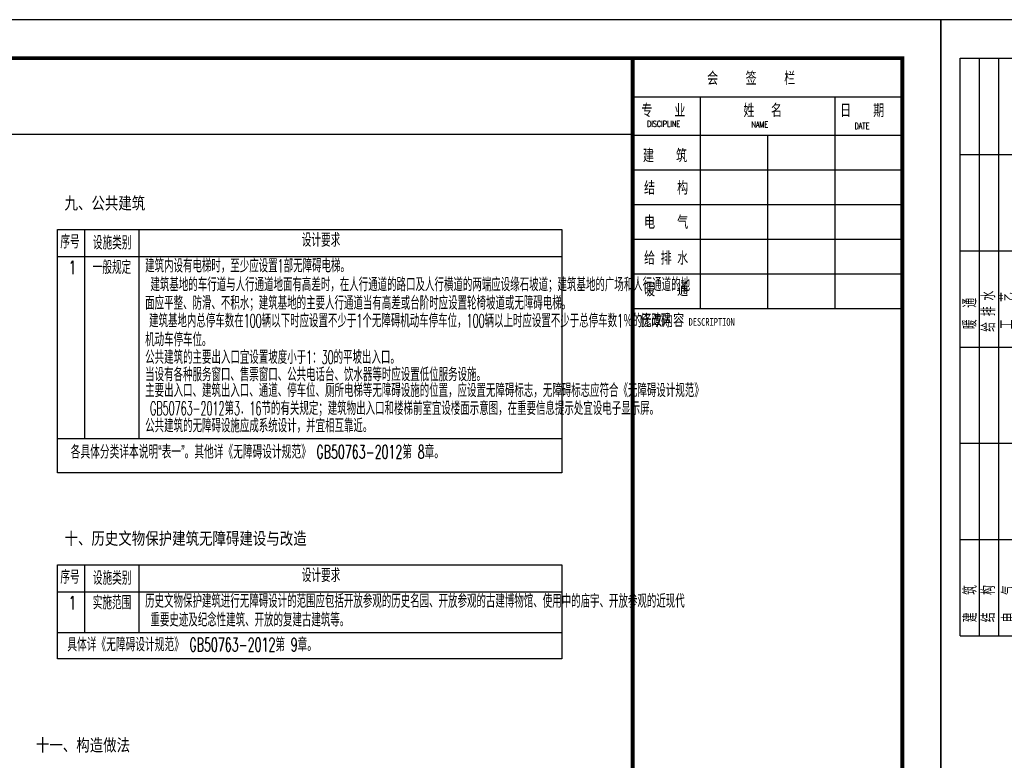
# Model space of a CAD drawing. Extents: x 1779708 to 7299578, y -1121471 to 88434.
# Tile 30 of 100: x 3952914 to 3978469, y -1044623 to -1025392. Entities that reach past the tile are written whole.
import ezdxf

# ---------------------------------------------------------------- set-up
doc = ezdxf.new("R2010")
doc.units = 0
doc.header["$LTSCALE"] = 1000
doc.header["$MEASUREMENT"] = 0
doc.layers.get('0').update_dxf_attribs({"linetype": 'CONTINUOUS'})
for name, color, linetype in [('0_sp_施工图设计说明', 7, 'CONTINUOUS'), ('PUB_TEXT', 7, 'CONTINUOUS'), ('PUB_TITLE', 4, 'CONTINUOUS'), ('可见线', 6, 'CONTINUOUS'), ('通-图框－文字', 4, 'CONTINUOUS')]:
    doc.layers.add(name, color=color, linetype=linetype)
doc.styles.add('-宋体', font='simhei.ttf', dxfattribs={"width": 0.7})
doc.styles.add('dim_font', font='SIMPLEX.shx', dxfattribs={"width": 0.8})
doc.styles.add('HZTXT', font='simplex.shx', dxfattribs={"width": 0.7, "bigfont": 'HZTXT.shx'})
doc.styles.get("Standard").update_dxf_attribs({"font": 'GBENOR', "bigfont": 'GBCBIG'})
doc.styles.add('仿宋', font='txt', dxfattribs={"width": 0.7})
doc.styles.add('宋体', font='txt', dxfattribs={"width": 0.8})

# ---------------------------------------------------------------- blocks, each defined once
blk = doc.blocks.new('$titleblk$00000095')
for p, q in [((-150, 20), (-150, 0)), ((-150, 20), (0, 20)), ((-125, 20), (-125, 0)), ((-100, 20), (-100, 0)), ((-75, 20), (-75, 0)), ((-75, 20), (-75, 0)), ((-50, 20), (-50, 0)), ((-25, 20), (-25, 0)), ((0, 20), (0, 0)), ((-150, 15), (-75, 15)), ((-75, 15), (0, 15)), ((-150, 10), (-75, 10)), ((-75, 10), (0, 10)), ((-150, 5), (-75, 5)), ((-75, 5), (0, 5))]:
    blk.add_line(p, q)
at = {"width": 0.8}
for s, p in [('建   筑', (-146.45, 15.65)), ('暖  通', (-70.35, 15.73)), ('结   构', (-146.45, 10.91)), ('给 排 水', (-71.03, 10.9)), ('电   气', (-146.45, 5.65)), ('工   艺', (-70.35, 6.13)), ('自   控', (-70.35, 1.24)), ('通   讯', (-146.45, 0.88))]:
    blk.add_text(s, height=3.509, dxfattribs=at).set_placement(p)
blk = doc.blocks.new('A$C3D8761CE')
at = {"layer": 'PUB_TITLE'}
for p, q in [((76100, 57400), (83100, 57400)), ((77850, 57400), (77850, 51900)), ((81350, 57400), (81350, 51900)), ((76100, 56400), (83100, 56400)), ((79600, 56400), (79600, 51900)), ((76100, 55500), (83100, 55500)), ((76100, 54600), (83100, 54600)), ((76100, 53700), (83100, 53700)), ((76100, 52800), (83100, 52800)), ((76100, 51900), (83100, 51900))]:
    blk.add_line(p, q, dxfattribs=at)
blk.add_lwpolyline([(0, 0), (84100, 0), (84100, 59400), (0, 59400)], close=True, dxfattribs=at)
at = {"layer": 'PUB_TITLE', "const_width": 100}
blk.add_lwpolyline([(2500, 1000), (83100, 1000), (83100, 58400), (2500, 58400)], close=True, dxfattribs=at)
blk.add_lwpolyline([(76100, 58400), (76100, 1000)], dxfattribs=at)
at = {"layer": 'PUB_TITLE', "xscale": 99.99999962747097, "yscale": 100.0000007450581, "zscale": 99.99999962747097, "rotation": 90}
blk.add_blockref('$titleblk$00000095', (2500, 58400), dxfattribs=at)
at = {"layer": '通-图框－文字'}
for s, height, style, width, p in [('会     签     栏', 300, '仿宋', 0.7, (78032, 57738)), ('专    业', 300, '仿宋', 0.7, (76326, 56902)), ('姓   名   ', 300, '仿宋', 0.7, (78975, 56902)), ('日    期', 300, '仿宋', 0.7, (81484, 56902)), ('建    筑', 300, '仿宋', 0.7, (76367, 55729)), ('结    构', 300, '仿宋', 0.7, (76396, 54891)), ('电    气', 300, '仿宋', 0.7, (76396, 53999)), ('给 排 水', 300, '仿宋', 0.7, (76396, 53070)), ('暖    通', 300, '仿宋', 0.7, (76396, 52250)), ('修改内容', 300, '仿宋', 0.7, (76292, 51452)), ('DESCRIPTION', 200, '-宋体', 0.8, (77552, 51452))]:
    blk.add_text(s, height=height, dxfattribs=dict(at, style=style, width=width)).set_placement(p)
at = {"layer": '通-图框－文字', "color": 4, "style": 'dim_font', "width": 0.65}
for s, p in [('DISCIPLINE', (76475, 56615)), ('NAME', (79185, 56599)), ('DATE', (81860, 56561))]:
    blk.add_text(s, height=160, dxfattribs=at).set_placement(p)

msp = doc.modelspace()

# ---------------------------------------------------------------- linework, layer by layer
at = {"layer": 'PUB_TEXT', "color": 8}
msp.add_line((3968823.3, -1028369.2), (3895223.3, -1028369.2), dxfattribs=at)
at = {"layer": 'PUB_TEXT'}
for p, q in [((3953897.1, -1030841.2, 2564.8), (3966989.3, -1030841.2, 2564.8)), ((3954597.1, -1030841.2, 2564.8), (3954597.1, -1036263.3, 2564.8)), ((3956010.4, -1030841.2, 2564.8), (3956010.4, -1036263.3, 2564.8)), ((3953897.1, -1031541.2, 2564.8), (3966989.3, -1031541.2, 2564.8)), ((3953897.1, -1036263.3, 2564.8), (3966989.3, -1036263.3, 2564.8)), ((3953897.1, -1039547.7, 2564.8), (3966989.3, -1039547.7, 2564.8)), ((3954597.1, -1039547.7, 2564.8), (3954597.1, -1041315.6, 2564.8)), ((3956010.4, -1039547.7, 2564.8), (3956010.4, -1041315.6, 2564.8)), ((3953897.1, -1040247.7, 2564.8), (3966989.3, -1040247.7, 2564.8)), ((3966989.3, -1041315.6, 2564.8), (3953897.1, -1041315.6, 2564.8))]:
    msp.add_line(p, q, dxfattribs=at)
at = {"layer": 'PUB_TEXT', "elevation": 2564.8}
for points in [[(3953897.1, -1030841.2), (3966989.3, -1030841.2), (3966989.3, -1037158.6), (3953897.1, -1037158.6)], [(3953897.1, -1039547.7), (3966989.3, -1039547.7), (3966989.3, -1041991.1), (3953897.1, -1041991.1)]]:
    msp.add_lwpolyline(points, close=True, dxfattribs=at)

# ---------------------------------------------------------------- block references
at = {"layer": '可见线'}
for p in [(3892723.3, -1084792.1), (3976823.3, -1084792.1)]:
    msp.add_blockref('A$C3D8761CE', p, dxfattribs=at)

# ---------------------------------------------------------------- texts
at = {"layer": '0_sp_施工图设计说明', "color": 2, "style": 'HZTXT'}
for s, width, p in [('一般规定 ', 0.65, (3954809.6, -1031996.9)), ('建筑内设有电梯时，至少应设置1部无障碍电梯。 ', 0.52, (3956169.7, -1031956.5)), ('建筑基地的车行道与人行通道地面有高差时，在人行通道的路口及人行横道的两端应设缘石坡道；建筑基地的广场和人行通道的地', 0.52, (3956307.9, -1032444.1)), ('面应平整、防滑、不积水；建筑基地的主要人行通道当有高差或台阶时应设置轮椅坡道或无障碍电梯。 ', 0.52, (3956171.3, -1032922.5)), ('建筑基地内总停车数在100辆以下时应设置不少于1个无障碍机动车停车位，100辆以上时应设置不少于总停车数1％的无障碍', 0.52, (3956271.5, -1033384.3)), ('机动车停车位。 ', 0.52, (3956171.3, -1033874)), ('公共建筑的主要出入口宜设置坡度小于1：30的平坡出入口。 ', 0.52, (3956171.3, -1034331.2)), ('当设有各种服务窗口、售票窗口、公共电话台、饮水器等时应设置低位服务设施。 ', 0.52, (3956171.3, -1034779.6)), ('主要出入口、建筑出入口、通道、停车位、厕所电梯等无障碍设施的位置，应设置无障碍标志，无障碍标志应符合《无障碍设计规范》', 0.52, (3956171.3, -1035192.9)), (' GB50763-2012第3．16节的有关规定；建筑物出入口和楼梯前室宜设楼面示意图，在重要信息提示处宜设电子显示屏。 ', 0.52, (3956171.3, -1035658.5)), ('公共建筑的无障碍设施应成系统设计，并宜相互靠近。', 0.52, (3956171.3, -1036108.8)), ('各具体分类详本说明“表一”。其他详《无障碍设计规范》 GB50763-2012第 8章。', 0.6, (3954239.9, -1036789.6)), ('实施范围 ', 0.65, (3954809.6, -1040703.4)), ('历史文物保护建筑进行无障碍设计的范围应包括开放参观的历史名园、开放参观的古建博物馆、使用中的庙宇、开放参观的近现代', 0.52, (3956169.7, -1040663.1)), ('重要史迹及纪念性建筑、开放的复建古建筑等。 ', 0.52, (3956307.9, -1041150.6)), ('具体详《无障碍设计规范》 GB50763-2012第 9章。', 0.6, (3954151.1, -1041793.4, 2564.8))]:
    msp.add_text(s, height=350, dxfattribs=dict(at, width=width)).set_placement(p)
at = {"layer": 'PUB_TEXT'}
for s, height, style, width, p in [('九、公共建筑 ', 320, '宋体', 0.8, (3954077.4, -1030315.7, 2564.8)), ('设计要求', 350, 'HZTXT', 0.65, (3960234.6, -1031289, 2564.8)), ('序号', 350, 'HZTXT', 0.65, (3953969.4, -1031333.3, 2564.8)), ('设施类别', 350, 'HZTXT', 0.65, (3954814, -1031358, 2564.8)), ('1', 350, 'HZTXT', 0.65, (3954183.9, -1032002.7, 2564.8)), ('十、历史文物保护建筑无障碍建设与改造 ', 320, '宋体', 0.8, (3954077.4, -1039022.2, 2564.8)), ('序号', 350, 'HZTXT', 0.65, (3953969.4, -1040039.8, 2564.8)), ('设施类别', 350, 'HZTXT', 0.65, (3954814, -1040064.5, 2564.8)), ('设计要求', 350, 'HZTXT', 0.65, (3960234.6, -1039995.5, 2564.8)), ('1', 350, 'HZTXT', 0.65, (3954183.9, -1040709.2, 2564.8)), ('十一、构造做法', 320, '宋体', 0.8, (3953334.5, -1044387.5))]:
    msp.add_text(s, height=height, dxfattribs=dict(at, style=style, width=width)).set_placement(p)

doc.saveas('drawing.dxf')
